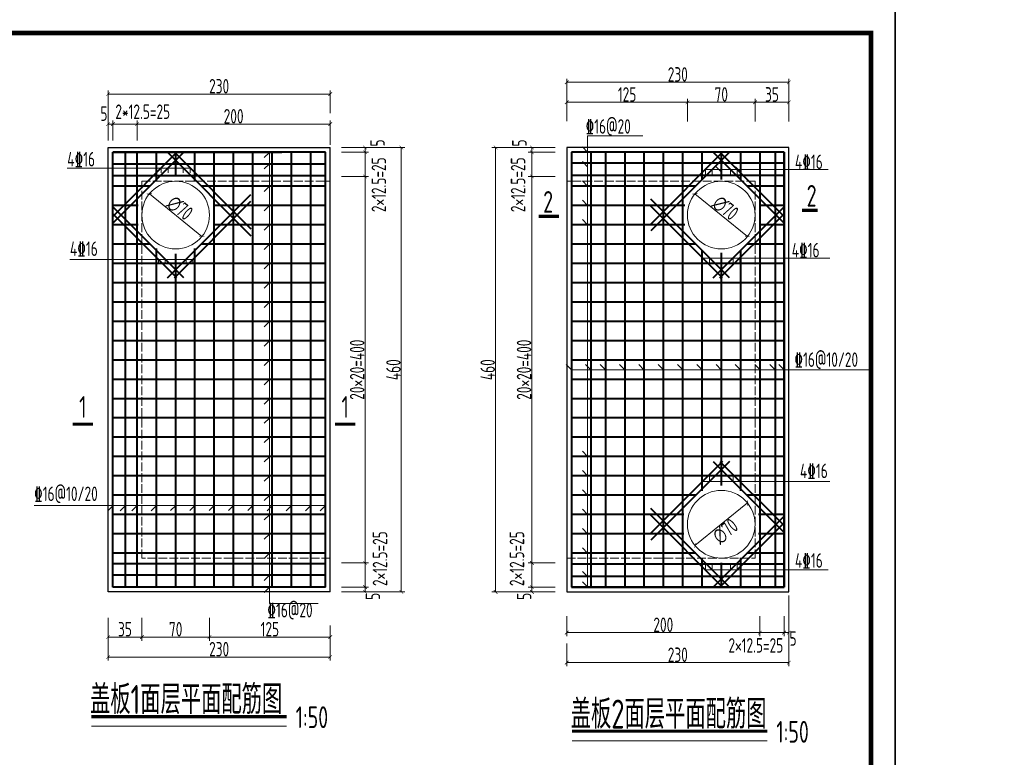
# Model space of a CAD drawing. Header units: millimetres. Extents: x 65530 to 130460, y -103607 to -18875.
# Tile 6 of 75: x 88606 to 90645, y -84549 to -83022. Entities that reach past the tile are written whole.
import ezdxf

# ---------------------------------------------------------------- set-up
doc = ezdxf.new("R2010")
doc.units = ezdxf.units.MM
doc.header["$LTSCALE"] = 0.5
doc.linetypes.add('ACAD_ISO02W100', pattern=[15, 12, -3])
for name, color, linetype, lineweight in [('图层1', 2, 'ACAD_ISO02W100', 18), ('标注线', 4, 'Continuous', 13), ('粗线', 1, 'Continuous', 40)]:
    doc.layers.add(name, color=color, linetype=linetype, lineweight=lineweight)
doc.styles.add('HzTxt', font='tssdeng.shx', dxfattribs={"width": 0.7, "bigfont": 'hztxt.shx'})
doc.dimstyles.new('1bi25', dxfattribs={"dimtxt": 15, "dimasz": 7.5, "dimexe": 7.5, "dimexo": 7.5, "dimtad": 1, "dimdec": 0, "dimlfac": 0.5, "dimtxsty": 'HzTxt', "dimblk": 'ARCHTICK', "dimcen": 2.5, "dimclrd": 256, "dimclre": 256, "dimclrt": 256, "dimadec": 0, "dimazin": 0, "dimtfac": 1, "dimtdec": 0, "dimtmove": 2, "dimatfit": 2, "dimfxl": 0, "dimlwd": -1, "dimlwe": -1, "dimarcsym": 0})

# ---------------------------------------------------------------- blocks, each defined once
blk = doc.blocks.new('_ArchTick')
at = {"color": 0, "linetype": 'ByBlock', "const_width": 0.15}
blk.add_lwpolyline([(-0.5, -0.5), (0.5, 0.5)], dxfattribs=at)
blk = doc.blocks.new('*D767')
at = {"layer": 'Defpoints', "color": 0}
for p in [(89738.7, -84249.8), (90138.7, -84249.8), (90138.7, -84291.2)]:
    blk.add_point(p, dxfattribs=at)
at = {"layer": '标注线'}
for p, q in [((89738.7, -84257.3), (89738.7, -84298.7)), ((90138.7, -84257.3), (90138.7, -84298.7)), ((89738.7, -84291.2), (90138.7, -84291.2))]:
    blk.add_line(p, q, dxfattribs=at)
at = {"layer": '标注线', "xscale": 7.5, "yscale": 7.5, "zscale": 7.5, "rotation": 180}
blk.add_blockref('_ArchTick', (89738.7, -84291.2), dxfattribs=at)
at = {"layer": '标注线', "xscale": 7.5, "yscale": 7.5, "zscale": 7.5}
blk.add_blockref('_ArchTick', (90138.7, -84291.2), dxfattribs=at)
at = {"layer": '标注线', "insert": (89938.7, -84274.9), "char_height": 30, "attachment_point": 5, "style": 'HzTxt'}
blk.add_mtext('200', dxfattribs=at)
blk = doc.blocks.new('*D768')
at = {"layer": 'Defpoints', "color": 0}
for p in [(90138.7, -84249.8), (90188.7, -84249.8), (90188.7, -84291.2)]:
    blk.add_point(p, dxfattribs=at)
at = {"layer": '标注线'}
for p, q in [((90138.7, -84257.3), (90138.7, -84298.7)), ((90188.7, -84257.3), (90188.7, -84298.7)), ((90138.7, -84291.2), (90188.7, -84291.2))]:
    blk.add_line(p, q, dxfattribs=at)
at = {"layer": '标注线', "xscale": 7.5, "yscale": 7.5, "zscale": 7.5, "rotation": 180}
blk.add_blockref('_ArchTick', (90138.7, -84291.2), dxfattribs=at)
at = {"layer": '标注线', "xscale": 7.5, "yscale": 7.5, "zscale": 7.5}
blk.add_blockref('_ArchTick', (90188.7, -84291.2), dxfattribs=at)
at = {"layer": '标注线', "insert": (90130.3, -84317.6), "char_height": 30, "attachment_point": 5, "style": 'HzTxt'}
blk.add_mtext('2×12.5=25', dxfattribs=at)
blk = doc.blocks.new('*D769')
at = {"layer": 'Defpoints', "color": 0}
for p in [(90188.7, -84249.8), (90198.7, -84249.8), (90198.7, -84291.2)]:
    blk.add_point(p, dxfattribs=at)
at = {"layer": '标注线'}
for p, q in [((90188.7, -84257.3), (90188.7, -84298.7)), ((90198.7, -84257.3), (90198.7, -84298.7)), ((90188.7, -84291.2), (90198.7, -84291.2))]:
    blk.add_line(p, q, dxfattribs=at)
at = {"layer": '标注线', "xscale": 7.5, "yscale": 7.5, "zscale": 7.5, "rotation": 180}
blk.add_blockref('_ArchTick', (90188.7, -84291.2), dxfattribs=at)
at = {"layer": '标注线', "xscale": 7.5, "yscale": 7.5, "zscale": 7.5}
blk.add_blockref('_ArchTick', (90198.7, -84291.2), dxfattribs=at)
at = {"layer": '标注线', "insert": (90207.3, -84303.5), "char_height": 30, "attachment_point": 5, "style": 'HzTxt'}
blk.add_mtext('5', dxfattribs=at)
blk = doc.blocks.new('*D770')
at = {"layer": 'Defpoints', "color": 0}
for p in [(90198.7, -84206.9), (89738.7, -84306.2), (89738.7, -84353.3)]:
    blk.add_point(p, dxfattribs=at)
at = {"layer": '标注线'}
for p, q in [((90198.7, -84214.4), (90198.7, -84360.8)), ((89738.7, -84313.7), (89738.7, -84360.8)), ((90198.7, -84353.3), (89738.7, -84353.3))]:
    blk.add_line(p, q, dxfattribs=at)
at = {"layer": '标注线', "xscale": 7.5, "yscale": 7.5, "zscale": 7.5, "rotation": 180}
blk.add_blockref('_ArchTick', (89738.7, -84353.3), dxfattribs=at)
at = {"layer": '标注线', "xscale": 7.5, "yscale": 7.5, "zscale": 7.5}
blk.add_blockref('_ArchTick', (90198.7, -84353.3), dxfattribs=at)
at = {"layer": '标注线', "insert": (89968.7, -84337), "char_height": 30, "attachment_point": 5, "style": 'HzTxt'}
blk.add_mtext('230', dxfattribs=at)
blk = doc.blocks.new('*D771')
at = {"layer": 'Defpoints', "color": 0}
for p in [(89988.7, -83193.4), (89738.7, -83239.8), (89988.7, -83240.6)]:
    blk.add_point(p, dxfattribs=at)
at = {"layer": '标注线'}
for p, q in [((89738.7, -83232.3), (89738.7, -83185.9)), ((89738.7, -83193.4), (89988.7, -83193.4)), ((89988.7, -83233.1), (89988.7, -83185.9))]:
    blk.add_line(p, q, dxfattribs=at)
at = {"layer": '标注线', "xscale": 7.5, "yscale": 7.5, "zscale": 7.5, "rotation": 180}
blk.add_blockref('_ArchTick', (89738.7, -83193.4), dxfattribs=at)
at = {"layer": '标注线', "xscale": 7.5, "yscale": 7.5, "zscale": 7.5}
blk.add_blockref('_ArchTick', (89988.7, -83193.4), dxfattribs=at)
at = {"layer": '标注线', "insert": (89863.7, -83177.1), "char_height": 30, "attachment_point": 5, "style": 'HzTxt'}
blk.add_mtext('125', dxfattribs=at)
blk = doc.blocks.new('*D772')
at = {"layer": 'Defpoints', "color": 0}
for p in [(90128.7, -83193.4), (89988.7, -83240.6), (90128.7, -83240.6)]:
    blk.add_point(p, dxfattribs=at)
at = {"layer": '标注线'}
for p, q in [((89988.7, -83233.1), (89988.7, -83185.9)), ((89988.7, -83193.4), (90128.7, -83193.4)), ((90128.7, -83233.1), (90128.7, -83185.9))]:
    blk.add_line(p, q, dxfattribs=at)
at = {"layer": '标注线', "xscale": 7.5, "yscale": 7.5, "zscale": 7.5, "rotation": 180}
blk.add_blockref('_ArchTick', (89988.7, -83193.4), dxfattribs=at)
at = {"layer": '标注线', "xscale": 7.5, "yscale": 7.5, "zscale": 7.5}
blk.add_blockref('_ArchTick', (90128.7, -83193.4), dxfattribs=at)
at = {"layer": '标注线', "insert": (90058.7, -83177.1), "char_height": 30, "attachment_point": 5, "style": 'HzTxt'}
blk.add_mtext('70', dxfattribs=at)
blk = doc.blocks.new('*D773')
at = {"layer": 'Defpoints', "color": 0}
for p in [(90198.7, -83193.4), (90128.7, -83240.6), (90198.7, -83240.6)]:
    blk.add_point(p, dxfattribs=at)
at = {"layer": '标注线'}
for p, q in [((90128.7, -83233.1), (90128.7, -83185.9)), ((90128.7, -83193.4), (90198.7, -83193.4)), ((90198.7, -83233.1), (90198.7, -83185.9))]:
    blk.add_line(p, q, dxfattribs=at)
at = {"layer": '标注线', "xscale": 7.5, "yscale": 7.5, "zscale": 7.5, "rotation": 180}
blk.add_blockref('_ArchTick', (90128.7, -83193.4), dxfattribs=at)
at = {"layer": '标注线', "xscale": 7.5, "yscale": 7.5, "zscale": 7.5}
blk.add_blockref('_ArchTick', (90198.7, -83193.4), dxfattribs=at)
at = {"layer": '标注线', "insert": (90163.7, -83177.1), "char_height": 30, "attachment_point": 5, "style": 'HzTxt'}
blk.add_mtext('35', dxfattribs=at)
blk = doc.blocks.new('*D774')
at = {"layer": 'Defpoints', "color": 0}
for p in [(89738.7, -83152), (89738.7, -83239.8), (90198.7, -83240.6)]:
    blk.add_point(p, dxfattribs=at)
at = {"layer": '标注线'}
for p, q in [((89738.7, -83232.3), (89738.7, -83144.5)), ((90198.7, -83152), (89738.7, -83152)), ((90198.7, -83233.1), (90198.7, -83144.5))]:
    blk.add_line(p, q, dxfattribs=at)
at = {"layer": '标注线', "xscale": 7.5, "yscale": 7.5, "zscale": 7.5, "rotation": 180}
blk.add_blockref('_ArchTick', (89738.7, -83152), dxfattribs=at)
at = {"layer": '标注线', "xscale": 7.5, "yscale": 7.5, "zscale": 7.5}
blk.add_blockref('_ArchTick', (90198.7, -83152), dxfattribs=at)
at = {"layer": '标注线', "insert": (89968.7, -83135.7), "char_height": 30, "attachment_point": 5, "style": 'HzTxt'}
blk.add_mtext('230', dxfattribs=at)
blk = doc.blocks.new('*D775')
at = {"layer": 'Defpoints', "color": 0}
for p in [(90113.1, -84022.8), (90004.3, -84110.9)]:
    blk.add_point(p, dxfattribs=at)
at = {"layer": '标注线'}
blk.add_line((90113.1, -84022.8), (90004.3, -84110.9), dxfattribs=at)
at = {"layer": '标注线', "xscale": 7.5, "yscale": 7.5, "zscale": 7.5}
for p, rotation in [((90113.1, -84022.8), 38.99996410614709), ((90004.3, -84110.9), 218.9999641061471)]:
    blk.add_blockref('_ArchTick', p, dxfattribs=dict(at, rotation=rotation))
at = {"layer": '标注线', "insert": (90067.3, -84081.4), "char_height": 30, "attachment_point": 5, "rotation": 39, "style": 'HzTxt'}
blk.add_mtext('∅70', dxfattribs=at)
blk = doc.blocks.new('*D776')
at = {"layer": 'Defpoints', "color": 0}
for p in [(88799, -83238.6), (88789, -83280), (88799, -83280)]:
    blk.add_point(p, dxfattribs=at)
at = {"layer": '标注线'}
for p, q in [((88789, -83272.5), (88789, -83231.1)), ((88789, -83238.6), (88799, -83238.6)), ((88799, -83272.5), (88799, -83231.1))]:
    blk.add_line(p, q, dxfattribs=at)
at = {"layer": '标注线', "xscale": 7.5, "yscale": 7.5, "zscale": 7.5, "rotation": 180}
blk.add_blockref('_ArchTick', (88789, -83238.6), dxfattribs=at)
at = {"layer": '标注线', "xscale": 7.5, "yscale": 7.5, "zscale": 7.5}
blk.add_blockref('_ArchTick', (88799, -83238.6), dxfattribs=at)
at = {"layer": '标注线', "insert": (88780.4, -83216.8), "char_height": 30, "attachment_point": 5, "style": 'HzTxt'}
blk.add_mtext('5', dxfattribs=at)
blk = doc.blocks.new('*D777')
at = {"layer": 'Defpoints', "color": 0}
for p in [(88849, -83238.6), (88799, -83280), (88849, -83280)]:
    blk.add_point(p, dxfattribs=at)
at = {"layer": '标注线'}
for p, q in [((88799, -83272.5), (88799, -83231.1)), ((88799, -83238.6), (88849, -83238.6)), ((88849, -83272.5), (88849, -83231.1))]:
    blk.add_line(p, q, dxfattribs=at)
at = {"layer": '标注线', "xscale": 7.5, "yscale": 7.5, "zscale": 7.5, "rotation": 180}
blk.add_blockref('_ArchTick', (88799, -83238.6), dxfattribs=at)
at = {"layer": '标注线', "xscale": 7.5, "yscale": 7.5, "zscale": 7.5}
blk.add_blockref('_ArchTick', (88849, -83238.6), dxfattribs=at)
at = {"layer": '标注线', "insert": (88860.8, -83212.8), "char_height": 30, "attachment_point": 5, "style": 'HzTxt'}
blk.add_mtext('2*12.5=25', dxfattribs=at)
blk = doc.blocks.new('*D778')
at = {"layer": 'Defpoints', "color": 0}
for p in [(89249, -83238.6), (88849, -83280), (89249, -83289.2)]:
    blk.add_point(p, dxfattribs=at)
at = {"layer": '标注线'}
for p, q in [((88849, -83272.5), (88849, -83231.1)), ((88849, -83238.6), (89249, -83238.6)), ((89249, -83281.7), (89249, -83231.1))]:
    blk.add_line(p, q, dxfattribs=at)
at = {"layer": '标注线', "xscale": 7.5, "yscale": 7.5, "zscale": 7.5, "rotation": 180}
blk.add_blockref('_ArchTick', (88849, -83238.6), dxfattribs=at)
at = {"layer": '标注线', "xscale": 7.5, "yscale": 7.5, "zscale": 7.5}
blk.add_blockref('_ArchTick', (89249, -83238.6), dxfattribs=at)
at = {"layer": '标注线', "insert": (89049, -83222.3), "char_height": 30, "attachment_point": 5, "style": 'HzTxt'}
blk.add_mtext('200', dxfattribs=at)
blk = doc.blocks.new('*D779')
at = {"layer": 'Defpoints', "color": 0}
for p in [(88789, -83176.4), (89249, -83223.6), (88789, -83280)]:
    blk.add_point(p, dxfattribs=at)
at = {"layer": '标注线'}
for p, q in [((88789, -83272.5), (88789, -83168.9)), ((89249, -83176.4), (88789, -83176.4)), ((89249, -83216.1), (89249, -83168.9))]:
    blk.add_line(p, q, dxfattribs=at)
at = {"layer": '标注线', "xscale": 7.5, "yscale": 7.5, "zscale": 7.5, "rotation": 180}
blk.add_blockref('_ArchTick', (88789, -83176.4), dxfattribs=at)
at = {"layer": '标注线', "xscale": 7.5, "yscale": 7.5, "zscale": 7.5}
blk.add_blockref('_ArchTick', (89249, -83176.4), dxfattribs=at)
at = {"layer": '标注线', "insert": (89019, -83160.1), "char_height": 30, "attachment_point": 5, "style": 'HzTxt'}
blk.add_mtext('230', dxfattribs=at)
blk = doc.blocks.new('*D780')
at = {"layer": 'Defpoints', "color": 0}
for p in [(88789, -84253.2), (88859, -84253.2), (88859, -84300.4)]:
    blk.add_point(p, dxfattribs=at)
at = {"layer": '标注线'}
for p, q in [((88789, -84260.7), (88789, -84307.9)), ((88859, -84260.7), (88859, -84307.9)), ((88789, -84300.4), (88859, -84300.4))]:
    blk.add_line(p, q, dxfattribs=at)
at = {"layer": '标注线', "xscale": 7.5, "yscale": 7.5, "zscale": 7.5, "rotation": 180}
blk.add_blockref('_ArchTick', (88789, -84300.4), dxfattribs=at)
at = {"layer": '标注线', "xscale": 7.5, "yscale": 7.5, "zscale": 7.5}
blk.add_blockref('_ArchTick', (88859, -84300.4), dxfattribs=at)
at = {"layer": '标注线', "insert": (88824, -84284.1), "char_height": 30, "attachment_point": 5, "style": 'HzTxt'}
blk.add_mtext('35', dxfattribs=at)
blk = doc.blocks.new('*D781')
at = {"layer": 'Defpoints', "color": 0}
for p in [(88859, -84253.2), (88999, -84253.2), (88999, -84300.4)]:
    blk.add_point(p, dxfattribs=at)
at = {"layer": '标注线'}
for p, q in [((88859, -84260.7), (88859, -84307.9)), ((88999, -84260.7), (88999, -84307.9)), ((88859, -84300.4), (88999, -84300.4))]:
    blk.add_line(p, q, dxfattribs=at)
at = {"layer": '标注线', "xscale": 7.5, "yscale": 7.5, "zscale": 7.5, "rotation": 180}
blk.add_blockref('_ArchTick', (88859, -84300.4), dxfattribs=at)
at = {"layer": '标注线', "xscale": 7.5, "yscale": 7.5, "zscale": 7.5}
blk.add_blockref('_ArchTick', (88999, -84300.4), dxfattribs=at)
at = {"layer": '标注线', "insert": (88929, -84284.1), "char_height": 30, "attachment_point": 5, "style": 'HzTxt'}
blk.add_mtext('70', dxfattribs=at)
blk = doc.blocks.new('*D782')
at = {"layer": 'Defpoints', "color": 0}
for p in [(88999, -84253.2), (89249, -84268.6), (89249, -84300.4)]:
    blk.add_point(p, dxfattribs=at)
at = {"layer": '标注线'}
for p, q in [((88999, -84260.7), (88999, -84307.9)), ((89249, -84276.1), (89249, -84307.9)), ((88999, -84300.4), (89249, -84300.4))]:
    blk.add_line(p, q, dxfattribs=at)
at = {"layer": '标注线', "xscale": 7.5, "yscale": 7.5, "zscale": 7.5, "rotation": 180}
blk.add_blockref('_ArchTick', (88999, -84300.4), dxfattribs=at)
at = {"layer": '标注线', "xscale": 7.5, "yscale": 7.5, "zscale": 7.5}
blk.add_blockref('_ArchTick', (89249, -84300.4), dxfattribs=at)
at = {"layer": '标注线', "insert": (89124, -84284.1), "char_height": 30, "attachment_point": 5, "style": 'HzTxt'}
blk.add_mtext('125', dxfattribs=at)
blk = doc.blocks.new('*D783')
at = {"layer": 'Defpoints', "color": 0}
for p in [(88789, -84253.2), (89249, -84283.6), (88789, -84341.7)]:
    blk.add_point(p, dxfattribs=at)
at = {"layer": '标注线'}
for p, q in [((88789, -84260.7), (88789, -84349.2)), ((89249, -84291.1), (89249, -84349.2)), ((89249, -84341.7), (88789, -84341.7))]:
    blk.add_line(p, q, dxfattribs=at)
at = {"layer": '标注线', "xscale": 7.5, "yscale": 7.5, "zscale": 7.5, "rotation": 180}
blk.add_blockref('_ArchTick', (88789, -84341.7), dxfattribs=at)
at = {"layer": '标注线', "xscale": 7.5, "yscale": 7.5, "zscale": 7.5}
blk.add_blockref('_ArchTick', (89249, -84341.7), dxfattribs=at)
at = {"layer": '标注线', "insert": (89019, -84325.4), "char_height": 30, "attachment_point": 5, "style": 'HzTxt'}
blk.add_mtext('230', dxfattribs=at)
blk = doc.blocks.new('*D784')
at = {"layer": 'Defpoints', "color": 0}
for p in [(88874.6, -83382.8), (88983.4, -83470.9)]:
    blk.add_point(p, dxfattribs=at)
at = {"layer": '标注线'}
blk.add_line((88983.4, -83470.9), (88874.6, -83382.8), dxfattribs=at)
at = {"layer": '标注线', "xscale": 7.5, "yscale": 7.5, "zscale": 7.5}
for p, rotation in [((88874.6, -83382.8), 141.0000358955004), ((88983.4, -83470.9), 321.0000358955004)]:
    blk.add_blockref('_ArchTick', p, dxfattribs=dict(at, rotation=rotation))
at = {"layer": '标注线', "insert": (88937.6, -83412.4), "char_height": 30, "attachment_point": 5, "rotation": 321, "style": 'HzTxt'}
blk.add_mtext('∅70', dxfattribs=at)
blk = doc.blocks.new('*D761')
at = {"layer": 'Defpoints', "color": 0}
for p in [(89265.1, -83286.9), (89265.1, -83296.9), (89321.1, -83296.9)]:
    blk.add_point(p, dxfattribs=at)
at = {"layer": '标注线'}
for p, q in [((89272.6, -83286.9), (89328.6, -83286.9)), ((89272.6, -83296.9), (89328.6, -83296.9)), ((89321.1, -83286.9), (89321.1, -83296.9))]:
    blk.add_line(p, q, dxfattribs=at)
at = {"layer": '标注线', "xscale": 7.5, "yscale": 7.5, "zscale": 7.5}
for p, rotation in [((89321.1, -83286.9), 90), ((89321.1, -83296.9), 270)]:
    blk.add_blockref('_ArchTick', p, dxfattribs=dict(at, rotation=rotation))
at = {"layer": '标注线', "insert": (89347, -83277.6), "char_height": 30, "attachment_point": 5, "rotation": 90, "style": 'HzTxt'}
blk.add_mtext('5', dxfattribs=at)
blk = doc.blocks.new('*D762')
at = {"layer": 'Defpoints', "color": 0}
for p in [(89265.1, -83296.9), (89265.1, -83346.9), (89321.1, -83346.9)]:
    blk.add_point(p, dxfattribs=at)
at = {"layer": '标注线'}
for p, q in [((89272.6, -83296.9), (89328.6, -83296.9)), ((89321.1, -83296.9), (89321.1, -83346.9)), ((89272.6, -83346.9), (89328.6, -83346.9))]:
    blk.add_line(p, q, dxfattribs=at)
at = {"layer": '标注线', "xscale": 7.5, "yscale": 7.5, "zscale": 7.5}
for p, rotation in [((89321.1, -83296.9), 90), ((89321.1, -83346.9), 270)]:
    blk.add_blockref('_ArchTick', p, dxfattribs=dict(at, rotation=rotation))
at = {"layer": '标注线', "insert": (89349.7, -83364.1), "char_height": 30, "attachment_point": 5, "rotation": 90, "style": 'HzTxt'}
blk.add_mtext('2×12.5=25', dxfattribs=at)
blk = doc.blocks.new('*D763')
at = {"layer": 'Defpoints', "color": 0}
for p in [(89265.1, -83346.9), (89265.1, -84146.9), (89321.1, -84146.9)]:
    blk.add_point(p, dxfattribs=at)
at = {"layer": '标注线'}
for p, q in [((89272.6, -83346.9), (89328.6, -83346.9)), ((89321.1, -83346.9), (89321.1, -84146.9)), ((89272.6, -84146.9), (89328.6, -84146.9))]:
    blk.add_line(p, q, dxfattribs=at)
at = {"layer": '标注线', "xscale": 7.5, "yscale": 7.5, "zscale": 7.5}
for p, rotation in [((89321.1, -83346.9), 90), ((89321.1, -84146.9), 270)]:
    blk.add_blockref('_ArchTick', p, dxfattribs=dict(at, rotation=rotation))
at = {"layer": '标注线', "insert": (89304.8, -83746.9), "char_height": 30, "attachment_point": 5, "rotation": 90, "style": 'HzTxt'}
blk.add_mtext('20×20=400', dxfattribs=at)
blk = doc.blocks.new('*D764')
at = {"layer": 'Defpoints', "color": 0}
for p in [(89265.1, -84146.9), (89265.1, -84196.9), (89321.1, -84196.9)]:
    blk.add_point(p, dxfattribs=at)
at = {"layer": '标注线'}
for p, q in [((89272.6, -84146.9), (89328.6, -84146.9)), ((89321.1, -84146.9), (89321.1, -84196.9)), ((89272.6, -84196.9), (89328.6, -84196.9))]:
    blk.add_line(p, q, dxfattribs=at)
at = {"layer": '标注线', "xscale": 7.5, "yscale": 7.5, "zscale": 7.5}
for p, rotation in [((89321.1, -84146.9), 90), ((89321.1, -84196.9), 270)]:
    blk.add_blockref('_ArchTick', p, dxfattribs=dict(at, rotation=rotation))
at = {"layer": '标注线', "insert": (89352, -84138.1), "char_height": 30, "attachment_point": 5, "rotation": 90, "style": 'HzTxt'}
blk.add_mtext('2×12.5=25', dxfattribs=at)
blk = doc.blocks.new('*D765')
at = {"layer": 'Defpoints', "color": 0}
for p in [(89265.1, -84196.9), (89265.1, -84206.9), (89321.1, -84206.9)]:
    blk.add_point(p, dxfattribs=at)
at = {"layer": '标注线'}
for p, q in [((89272.6, -84196.9), (89328.6, -84196.9)), ((89321.1, -84196.9), (89321.1, -84206.9)), ((89272.6, -84206.9), (89328.6, -84206.9))]:
    blk.add_line(p, q, dxfattribs=at)
at = {"layer": '标注线', "xscale": 7.5, "yscale": 7.5, "zscale": 7.5}
for p, rotation in [((89321.1, -84196.9), 90), ((89321.1, -84206.9), 270)]:
    blk.add_blockref('_ArchTick', p, dxfattribs=dict(at, rotation=rotation))
at = {"layer": '标注线', "insert": (89337.2, -84216.1), "char_height": 30, "attachment_point": 5, "rotation": 90, "style": 'HzTxt'}
blk.add_mtext('5', dxfattribs=at)
blk = doc.blocks.new('*D766')
at = {"layer": 'Defpoints', "color": 0}
for p in [(89265.1, -83286.9), (89396.2, -83286.9), (89265.1, -84206.9)]:
    blk.add_point(p, dxfattribs=at)
at = {"layer": '标注线'}
for p, q in [((89272.6, -83286.9), (89403.7, -83286.9)), ((89396.2, -84206.9), (89396.2, -83286.9)), ((89272.6, -84206.9), (89403.7, -84206.9))]:
    blk.add_line(p, q, dxfattribs=at)
at = {"layer": '标注线', "xscale": 7.5, "yscale": 7.5, "zscale": 7.5}
for p, rotation in [((89396.2, -83286.9), 90), ((89396.2, -84206.9), 270)]:
    blk.add_blockref('_ArchTick', p, dxfattribs=dict(at, rotation=rotation))
at = {"layer": '标注线', "insert": (89379.9, -83746.9), "char_height": 30, "attachment_point": 5, "rotation": 90, "style": 'HzTxt'}
blk.add_mtext('460', dxfattribs=at)
blk = doc.blocks.new('*D754')
at = {"layer": 'Defpoints', "color": 0}
for p in [(90004.3, -83382.8), (90113.1, -83470.9)]:
    blk.add_point(p, dxfattribs=at)
at = {"layer": '标注线'}
blk.add_line((90113.1, -83470.9), (90004.3, -83382.8), dxfattribs=at)
at = {"layer": '标注线', "xscale": 7.5, "yscale": 7.5, "zscale": 7.5}
for p, rotation in [((90004.3, -83382.8), 141.0000358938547), ((90113.1, -83470.9), 321.0000358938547)]:
    blk.add_blockref('_ArchTick', p, dxfattribs=dict(at, rotation=rotation))
at = {"layer": '标注线', "insert": (90067.3, -83412.4), "char_height": 30, "attachment_point": 5, "rotation": 321, "style": 'HzTxt'}
blk.add_mtext('∅70', dxfattribs=at)
blk = doc.blocks.new('*D755')
at = {"layer": 'Defpoints', "color": 0}
for p in [(89666.6, -83296.9), (89722.6, -83286.9), (89722.6, -83296.9)]:
    blk.add_point(p, dxfattribs=at)
at = {"layer": '标注线'}
for p, q in [((89715.1, -83286.9), (89659.1, -83286.9)), ((89715.1, -83296.9), (89659.1, -83296.9)), ((89666.6, -83286.9), (89666.6, -83296.9))]:
    blk.add_line(p, q, dxfattribs=at)
at = {"layer": '标注线', "xscale": 7.5, "yscale": 7.5, "zscale": 7.5}
for p, rotation in [((89666.6, -83286.9), 90), ((89666.6, -83296.9), 270)]:
    blk.add_blockref('_ArchTick', p, dxfattribs=dict(at, rotation=rotation))
at = {"layer": '标注线', "insert": (89640.7, -83277.6), "char_height": 30, "attachment_point": 5, "rotation": 90, "style": 'HzTxt'}
blk.add_mtext('5', dxfattribs=at)
blk = doc.blocks.new('*D756')
at = {"layer": 'Defpoints', "color": 0}
for p in [(89722.6, -83296.9), (89666.6, -83346.9), (89722.6, -83346.9)]:
    blk.add_point(p, dxfattribs=at)
at = {"layer": '标注线'}
for p, q in [((89715.1, -83296.9), (89659.1, -83296.9)), ((89666.6, -83296.9), (89666.6, -83346.9)), ((89715.1, -83346.9), (89659.1, -83346.9))]:
    blk.add_line(p, q, dxfattribs=at)
at = {"layer": '标注线', "xscale": 7.5, "yscale": 7.5, "zscale": 7.5}
for p, rotation in [((89666.6, -83296.9), 90), ((89666.6, -83346.9), 270)]:
    blk.add_blockref('_ArchTick', p, dxfattribs=dict(at, rotation=rotation))
at = {"layer": '标注线', "insert": (89637.9, -83364.1), "char_height": 30, "attachment_point": 5, "rotation": 90, "style": 'HzTxt'}
blk.add_mtext('2×12.5=25', dxfattribs=at)
blk = doc.blocks.new('*D757')
at = {"layer": 'Defpoints', "color": 0}
for p in [(89722.6, -83346.9), (89666.6, -84146.9), (89722.6, -84146.9)]:
    blk.add_point(p, dxfattribs=at)
at = {"layer": '标注线'}
for p, q in [((89715.1, -83346.9), (89659.1, -83346.9)), ((89666.6, -83346.9), (89666.6, -84146.9)), ((89715.1, -84146.9), (89659.1, -84146.9))]:
    blk.add_line(p, q, dxfattribs=at)
at = {"layer": '标注线', "xscale": 7.5, "yscale": 7.5, "zscale": 7.5}
for p, rotation in [((89666.6, -83346.9), 90), ((89666.6, -84146.9), 270)]:
    blk.add_blockref('_ArchTick', p, dxfattribs=dict(at, rotation=rotation))
at = {"layer": '标注线', "insert": (89650.3, -83746.9), "char_height": 30, "attachment_point": 5, "rotation": 90, "style": 'HzTxt'}
blk.add_mtext('20×20=400', dxfattribs=at)
blk = doc.blocks.new('*D758')
at = {"layer": 'Defpoints', "color": 0}
for p in [(89722.6, -84146.9), (89666.6, -84196.9), (89722.6, -84196.9)]:
    blk.add_point(p, dxfattribs=at)
at = {"layer": '标注线'}
for p, q in [((89715.1, -84146.9), (89659.1, -84146.9)), ((89666.6, -84146.9), (89666.6, -84196.9)), ((89715.1, -84196.9), (89659.1, -84196.9))]:
    blk.add_line(p, q, dxfattribs=at)
at = {"layer": '标注线', "xscale": 7.5, "yscale": 7.5, "zscale": 7.5}
for p, rotation in [((89666.6, -84146.9), 90), ((89666.6, -84196.9), 270)]:
    blk.add_blockref('_ArchTick', p, dxfattribs=dict(at, rotation=rotation))
at = {"layer": '标注线', "insert": (89635.6, -84138.1), "char_height": 30, "attachment_point": 5, "rotation": 90, "style": 'HzTxt'}
blk.add_mtext('2×12.5=25', dxfattribs=at)
blk = doc.blocks.new('*D759')
at = {"layer": 'Defpoints', "color": 0}
for p in [(89722.6, -84196.9), (89666.6, -84206.9), (89722.6, -84206.9)]:
    blk.add_point(p, dxfattribs=at)
at = {"layer": '标注线'}
for p, q in [((89715.1, -84196.9), (89659.1, -84196.9)), ((89666.6, -84196.9), (89666.6, -84206.9)), ((89715.1, -84206.9), (89659.1, -84206.9))]:
    blk.add_line(p, q, dxfattribs=at)
at = {"layer": '标注线', "xscale": 7.5, "yscale": 7.5, "zscale": 7.5}
for p, rotation in [((89666.6, -84196.9), 90), ((89666.6, -84206.9), 270)]:
    blk.add_blockref('_ArchTick', p, dxfattribs=dict(at, rotation=rotation))
at = {"layer": '标注线', "insert": (89650.5, -84216.1), "char_height": 30, "attachment_point": 5, "rotation": 90, "style": 'HzTxt'}
blk.add_mtext('5', dxfattribs=at)
blk = doc.blocks.new('*D760')
at = {"layer": 'Defpoints', "color": 0}
for p in [(89591.4, -83286.9), (89722.6, -83286.9), (89722.6, -84206.9)]:
    blk.add_point(p, dxfattribs=at)
at = {"layer": '标注线'}
for p, q in [((89715.1, -83286.9), (89583.9, -83286.9)), ((89591.4, -84206.9), (89591.4, -83286.9)), ((89715.1, -84206.9), (89583.9, -84206.9))]:
    blk.add_line(p, q, dxfattribs=at)
at = {"layer": '标注线', "xscale": 7.5, "yscale": 7.5, "zscale": 7.5}
for p, rotation in [((89591.4, -83286.9), 90), ((89591.4, -84206.9), 270)]:
    blk.add_blockref('_ArchTick', p, dxfattribs=dict(at, rotation=rotation))
at = {"layer": '标注线', "insert": (89575.1, -83746.9), "char_height": 30, "attachment_point": 5, "rotation": 90, "style": 'HzTxt'}
blk.add_mtext('460', dxfattribs=at)

msp = doc.modelspace()

# ---------------------------------------------------------------- linework, layer by layer
for p, q in [((88788.98, -84206.89), (88788.98, -83286.89)), ((88788.98, -83286.89), (89248.98, -83286.89)), ((89248.98, -84206.89), (89248.98, -83286.89)), ((90198.7, -83286.89), (89738.7, -83286.89)), ((89738.7, -83286.89), (89738.7, -84206.89)), ((90198.7, -84206.89), (90198.7, -83286.89)), ((89248.98, -84206.89), (88788.98, -84206.89)), ((89738.7, -84206.89), (90198.7, -84206.89))]:
    msp.add_line(p, q)
for points in [[(86218.76, -85969.87), (90418.76, -85969.87), (90418.76, -82999.87), (86218.76, -82999.87)], [(90418.76, -85969.87), (94618.76, -85969.87), (94618.76, -82999.87), (90418.76, -82999.87)]]:
    msp.add_lwpolyline(points, close=True)
at = {"const_width": 10}
msp.add_lwpolyline([(86468.76, -83049.87), (90368.76, -83049.87), (90368.76, -85919.87), (86468.76, -85919.87), (86468.76, -83049.87)], dxfattribs=at)
at = {"layer": '图层1', "ltscale": 3}
for p, q in [((88858.98, -84136.89), (88858.98, -83356.89)), ((88858.98, -83356.89), (89248.98, -83356.89)), ((90128.7, -83356.89), (89738.7, -83356.89)), ((90128.7, -84136.89), (90128.7, -83356.89)), ((89248.98, -84136.89), (88858.98, -84136.89)), ((89738.7, -84136.89), (90128.7, -84136.89))]:
    msp.add_line(p, q, dxfattribs=at)
at = {"layer": '标注线'}
for p, q in [((89782.06, -83262.89), (89896.17, -83262.89)), ((89782.06, -84196.73), (89782.06, -83262.89)), ((89123.22, -83297.05), (89112.35, -83307.92)), ((89123.22, -83297.05), (89123.22, -84230.9)), ((89782.06, -83296.73), (89771.19, -83285.87)), ((89123.22, -83320.47), (89112.35, -83331.34)), ((89782.06, -83326.89), (89771.19, -83316.03)), ((88958.98, -83329.61), (88704.48, -83329.61)), ((88898.98, -83329.61), (88898.98, -83339.4)), ((88913.12, -83329.61), (88913.12, -83339.4)), ((88944.84, -83329.61), (88944.84, -83339.4)), ((88958.98, -83329.61), (88958.98, -83339.4)), ((90025.75, -83332.56), (90280.25, -83332.56)), ((90025.75, -83332.56), (90025.75, -83342.35)), ((90039.89, -83332.56), (90039.89, -83342.35)), ((90059.09, -83337.89), (90048.22, -83327.02)), ((90077.51, -83332.56), (90077.51, -83342.35)), ((90099.09, -83337.89), (90088.22, -83327.02)), ((90091.65, -83332.56), (90091.65, -83342.35)), ((89782.06, -83366.89), (89771.19, -83356.03)), ((89123.22, -83367.05), (89112.35, -83377.92)), ((89782.06, -83406.73), (89771.19, -83395.87)), ((89123.22, -83407.05), (89112.35, -83417.92)), ((89123.22, -83447.05), (89112.35, -83457.92)), ((89782.06, -83446.73), (89771.19, -83435.87)), ((89123.22, -83487.05), (89112.35, -83497.92)), ((88964.65, -83518.5), (88710.15, -83518.5)), ((88893.31, -83518.5), (88893.31, -83528.28)), ((88907.45, -83518.5), (88907.45, -83528.28)), ((88950.51, -83518.5), (88950.51, -83528.28)), ((88964.65, -83518.5), (88964.65, -83528.28)), ((89123.22, -83527.05), (89112.35, -83537.92)), ((90020.2, -83515.68), (90283.2, -83515.68)), ((90020.2, -83515.68), (90020.2, -83525.46)), ((90034.35, -83515.68), (90034.35, -83525.46)), ((90083.06, -83515.68), (90083.06, -83525.46)), ((90097.2, -83515.68), (90097.2, -83525.46)), ((89123.22, -83567.05), (89112.35, -83577.92)), ((89123.22, -83607.05), (89112.35, -83617.92)), ((89123.22, -83647.05), (89112.35, -83657.92)), ((89123.22, -83687.05), (89112.35, -83697.92)), ((89123.22, -83727.05), (89112.35, -83737.92)), ((89748.7, -83746.89), (89737.83, -83736.03)), ((89748.7, -83746.89), (90371.1, -83746.89)), ((89788.7, -83746.89), (89777.83, -83736.03)), ((89818.7, -83746.89), (89807.83, -83736.03)), ((89858.7, -83746.89), (89847.83, -83736.03)), ((89898.7, -83746.89), (89887.83, -83736.03)), ((89939.09, -83747.28), (89928.22, -83736.41)), ((89979.09, -83747.28), (89968.22, -83736.41)), ((90019.09, -83747.28), (90008.22, -83736.41)), ((90058.7, -83746.89), (90047.83, -83736.03)), ((90098.7, -83746.89), (90087.83, -83736.03)), ((90139.09, -83747.28), (90128.22, -83736.41)), ((90170.44, -83746.89), (90159.57, -83736.03)), ((90189.09, -83746.89), (90178.22, -83736.03)), ((89123.22, -83767.05), (89112.35, -83777.92)), ((89123.22, -83807.05), (89112.35, -83817.92)), ((89123.22, -83847.05), (89112.35, -83857.92)), ((89123.22, -83887.05), (89112.35, -83897.92)), ((89782.06, -83926.73), (89771.19, -83915.87)), ((89123.22, -83927.05), (89112.35, -83937.92)), ((89782.06, -83966.73), (89771.19, -83955.87)), ((89123.22, -83967.05), (89112.35, -83977.92)), ((90020.2, -83978.11), (90020.2, -83968.33)), ((90034.35, -83978.11), (90034.35, -83968.33)), ((90083.06, -83978.11), (90083.06, -83968.33)), ((90097.2, -83978.11), (90097.2, -83968.33)), ((89782.06, -84006.73), (89771.19, -83995.87)), ((90020.2, -83978.11), (90283.2, -83978.11)), ((89123.22, -84007.05), (89112.35, -84017.92)), ((88635.66, -84028.15), (89238.98, -84028.15)), ((88799.37, -84028.15), (88788.5, -84039.01)), ((88824.95, -84028.15), (88814.08, -84039.01)), ((88849.37, -84028.15), (88838.5, -84039.01)), ((88888.98, -84028.15), (88878.11, -84039.01)), ((88928.98, -84028.15), (88918.5, -84038.62)), ((88968.98, -84028.15), (88958.5, -84038.62)), ((89008.98, -84028.15), (88998.5, -84038.62)), ((89048.98, -84028.15), (89038.5, -84038.62)), ((89088.98, -84028.15), (89078.5, -84038.62)), ((89128.98, -84028.15), (89118.11, -84039.01)), ((89168.98, -84028.15), (89158.11, -84039.01)), ((89208.98, -84028.15), (89198.11, -84039.01)), ((89238.98, -84028.15), (89228.11, -84039.01)), ((89782.06, -84046.73), (89771.19, -84035.87)), ((89123.22, -84047.05), (89112.35, -84057.92)), ((89782.06, -84086.73), (89771.19, -84075.87)), ((89123.22, -84087.05), (89112.35, -84097.92)), ((89782.06, -84126.73), (89771.19, -84115.87)), ((89123.22, -84126.89), (89112.35, -84137.76)), ((90025.75, -84161.22), (90025.75, -84151.44)), ((90025.75, -84161.22), (90280.25, -84161.22)), ((90039.89, -84161.22), (90039.89, -84151.44)), ((90077.51, -84161.22), (90077.51, -84151.44)), ((90091.65, -84161.22), (90091.65, -84151.44)), ((89123.22, -84172.17), (89112.35, -84183.04)), ((89782.06, -84175.19), (89771.19, -84164.32)), ((89123.22, -84197.05), (89112.35, -84207.92)), ((89782.06, -84196.73), (89771.19, -84185.87)), ((89123.22, -84230.9), (89224.07, -84230.9)), ((88754.36, -84484.76), (89158.71, -84484.76)), ((89749.68, -84514.95), (90154.03, -84514.95))]:
    msp.add_line(p, q, dxfattribs=at)
at = {"layer": '标注线', "const_width": 6.67}
for points in [[(89680.45, -83429.44), (89722.5, -83429.44)], [(90226.09, -83416.81), (90258.14, -83416.81)], [(88715.77, -83859.65), (88757.82, -83859.65)], [(89259.06, -83859.65), (89301.12, -83859.65)], [(88754.36, -84464.96), (89158.71, -84464.96)], [(89749.68, -84495.14), (90154.03, -84495.14)]]:
    msp.add_lwpolyline(points, dxfattribs=at)
at = {"layer": '标注线'}
for centre in [(88928.98, -83426.89), (90058.7, -83426.89), (90058.7, -84066.89)]:
    msp.add_circle(centre, 70, dxfattribs=at)
at = {"layer": '粗线'}
for p, q in [((88798.98, -84196.89), (88798.98, -83296.89)), ((88798.98, -83296.89), (89148.98, -83296.89)), ((89238.98, -83296.89), (88798.98, -83296.89)), ((88945.84, -83296.89), (88798.98, -83443.76)), ((88931.7, -83296.89), (88798.98, -83429.61)), ((88824.95, -84196.89), (88824.95, -83296.89)), ((88848.98, -84196.89), (88848.98, -83296.89)), ((88888.98, -83357.61), (88888.98, -83296.89)), ((88912.12, -83296.89), (89084.78, -83469.56)), ((88926.26, -83296.89), (89084.78, -83455.42)), ((88928.98, -83346.89), (88928.98, -83296.89)), ((88968.98, -83357.61), (88968.98, -83296.89)), ((89008.98, -84196.89), (89008.98, -83296.89)), ((89048.98, -84196.89), (89048.98, -83296.89)), ((89088.98, -84196.89), (89088.98, -83296.89)), ((89128.98, -84196.89), (89128.98, -83296.89)), ((89168.98, -84196.89), (89168.98, -83296.89)), ((89208.98, -84196.89), (89208.98, -83296.89)), ((89238.98, -84196.89), (89238.98, -83296.89)), ((90188.7, -83296.89), (89748.7, -83296.89)), ((89748.7, -83296.89), (89748.7, -84196.89)), ((89788.7, -83296.89), (89788.7, -84196.89)), ((89818.7, -83296.89), (89818.7, -84196.89)), ((89858.7, -83296.89), (89858.7, -84196.89)), ((89898.7, -83296.89), (89898.7, -84196.89)), ((90075.56, -83296.89), (89912.9, -83459.56)), ((90061.42, -83296.89), (89912.9, -83445.42)), ((89938.7, -83296.89), (89938.7, -84196.89)), ((89978.7, -83296.89), (89978.7, -84196.89)), ((90018.7, -83296.89), (90018.7, -83353.47)), ((90041.84, -83296.89), (90188.7, -83443.76)), ((90055.98, -83296.89), (90188.7, -83429.61)), ((90058.7, -83296.89), (90058.7, -83353.47)), ((90098.7, -83296.89), (90098.7, -83353.47)), ((90138.7, -83296.89), (90138.7, -84196.89)), ((90170.05, -83296.89), (90170.05, -84196.89)), ((90188.7, -84196.89), (90188.7, -83296.89)), ((90188.7, -83296.89), (90188.7, -84196.89)), ((88798.98, -83320.47), (89238.98, -83320.47)), ((90188.7, -83319.37), (89748.7, -83319.37)), ((88798.98, -83344.89), (89238.98, -83344.89)), ((90188.7, -83344.89), (89748.7, -83344.89)), ((88876.06, -83366.89), (88798.98, -83366.89)), ((88912.12, -83556.89), (89084.78, -83384.23)), ((89238.98, -83366.89), (88981.89, -83366.89)), ((90005.56, -83366.89), (89748.7, -83366.89)), ((90188.7, -83366.89), (90111.84, -83366.89)), ((88851.52, -83406.89), (88798.98, -83406.89)), ((88926.26, -83556.89), (89084.78, -83398.37)), ((89238.98, -83406.89), (89006.44, -83406.89)), ((89983.31, -83406.89), (89748.7, -83406.89)), ((90075.56, -83556.89), (89912.9, -83394.23)), ((90188.7, -83406.89), (90136.94, -83406.89)), ((88945.84, -83556.89), (88798.98, -83410.03)), ((88931.7, -83556.89), (88798.98, -83424.17)), ((90061.42, -83556.89), (89912.9, -83408.37)), ((90041.84, -83556.89), (90188.7, -83410.03)), ((90055.98, -83556.89), (90188.7, -83424.17)), ((88851.52, -83446.89), (88798.98, -83446.89)), ((89238.98, -83446.89), (89006.44, -83446.89)), ((89983.31, -83446.89), (89748.7, -83446.89)), ((90188.7, -83446.89), (90136.94, -83446.89)), ((88876.06, -83486.89), (88798.98, -83486.89)), ((89238.98, -83486.89), (88981.89, -83486.89)), ((90005.56, -83486.89), (89748.7, -83486.89)), ((90188.7, -83486.89), (90111.84, -83486.89)), ((88888.98, -84196.89), (88888.98, -83496.18)), ((88928.98, -84196.89), (88928.98, -83506.89)), ((88968.98, -84196.89), (88968.98, -83496.18)), ((90018.7, -83500.03), (90018.7, -83997.61)), ((90058.7, -83504.89), (90058.7, -83986.89)), ((90098.7, -83500.03), (90098.7, -83997.61)), ((89238.98, -83526.89), (88798.98, -83526.89)), ((90188.7, -83526.89), (89748.7, -83526.89)), ((89238.98, -83566.89), (88798.98, -83566.89)), ((90188.7, -83566.89), (89748.7, -83566.89)), ((89238.98, -83606.89), (88798.98, -83606.89)), ((90188.7, -83606.89), (89748.7, -83606.89)), ((89238.98, -83646.89), (88798.98, -83646.89)), ((90188.7, -83646.89), (89748.7, -83646.89)), ((89238.98, -83686.89), (88798.98, -83686.89)), ((90188.7, -83686.89), (89748.7, -83686.89)), ((89238.98, -83726.89), (88798.98, -83726.89)), ((90188.7, -83726.89), (89748.7, -83726.89)), ((89238.98, -83766.89), (88798.98, -83766.89)), ((90188.7, -83766.89), (89748.7, -83766.89)), ((89238.98, -83806.89), (88798.98, -83806.89)), ((90188.7, -83806.89), (89748.7, -83806.89)), ((89238.98, -83846.89), (88798.98, -83846.89)), ((90188.7, -83846.89), (89748.7, -83846.89)), ((89238.98, -83886.89), (88798.98, -83886.89)), ((90188.7, -83886.89), (89748.7, -83886.89)), ((89238.98, -83926.89), (88798.98, -83926.89)), ((90188.7, -83926.89), (89748.7, -83926.89)), ((90075.56, -83936.89), (89912.9, -84099.56)), ((90061.42, -83936.89), (89912.9, -84085.42)), ((90041.84, -83936.89), (90188.7, -84083.76)), ((90055.98, -83936.89), (90188.7, -84069.61)), ((89238.98, -83966.89), (88798.98, -83966.89)), ((90188.7, -83966.89), (89748.7, -83966.89)), ((89238.98, -84006.89), (88798.98, -84006.89)), ((90005.79, -84006.89), (89748.7, -84006.89)), ((90188.7, -84006.89), (90111.62, -84006.89)), ((90188.7, -84006.89), (90127.98, -84006.89)), ((90075.56, -84196.89), (89912.9, -84034.23)), ((89238.98, -84046.89), (88798.98, -84046.89)), ((89981.24, -84046.89), (89748.7, -84046.89)), ((90061.42, -84196.89), (89912.9, -84048.37)), ((90041.84, -84196.89), (90188.7, -84050.03)), ((90188.7, -84046.89), (90136.16, -84046.89)), ((90055.98, -84196.89), (90188.7, -84064.17)), ((89238.98, -84086.89), (88798.98, -84086.89)), ((89981.24, -84086.89), (89748.7, -84086.89)), ((90188.7, -84086.89), (90136.16, -84086.89)), ((89238.98, -84126.89), (88798.98, -84126.89)), ((90005.79, -84126.89), (89748.7, -84126.89)), ((90018.7, -84136.18), (90018.7, -84196.89)), ((90098.7, -84136.18), (90098.7, -84196.89)), ((90188.7, -84126.89), (90111.62, -84126.89)), ((89238.98, -84148.89), (88798.98, -84148.89)), ((89748.7, -84148.89), (90188.7, -84148.89)), ((90058.7, -84146.89), (90058.7, -84196.89)), ((89238.98, -84172.17), (88798.98, -84172.17)), ((90188.7, -84175.19), (89748.7, -84175.19)), ((89238.98, -84196.89), (88798.98, -84196.89)), ((89748.7, -84196.89), (90188.7, -84196.89)), ((90188.7, -84196.89), (89748.7, -84196.89))]:
    msp.add_line(p, q, dxfattribs=at)

# ---------------------------------------------------------------- texts
at = {"layer": '标注线', "style": 'HzTxt', "width": 0.7}
for s, height, p in [('%%13216@20', 30.002, (89777.67, -83258.29)), ('4%%13216', 30.002, (88704.48, -83326.09)), ('4%%13216', 30.002, (90211.29, -83331.52)), ('2', 45, (90235.59, -83409.43)), ('2', 45, (89689.94, -83422.06)), ('4%%13216', 30.002, (88710.15, -83511.45)), ('4%%13216', 30.002, (90204.69, -83514.28)), ('%%13216@10/20', 30.0015, (90210.14, -83741.07)), ('1', 45, (88729.15, -83846.48)), ('1', 45, (89272.44, -83846.48)), ('4%%13216', 30.002, (90221.7, -83971.41)), ('%%13216@10/20', 30.0015, (88635.74, -84018.8)), ('4%%13216', 30.002, (90211.29, -84156.8)), ('%%13216@20', 30.002, (89118.82, -84259.73)), ('盖板1面层平面配筋图', 60.003, (88751.64, -84459.56)), ('盖板2面层平面配筋图', 60.003, (89746.95, -84489.75)), ('1:50', 45.002, (89177.45, -84488.82)), ('1:50', 45.002, (90172.77, -84519))]:
    msp.add_text(s, height=height, dxfattribs=at).set_placement(p)

# ---------------------------------------------------------------- dimensions: what is measured, and where the dimension line sits
at = {"layer": '标注线'}
for base, p1, p2, picture, middle in [((89738.7, -83152.05), (90198.7, -83240.62), (89738.7, -83239.8), '*D774', (89968.7, -83135.75)), ((88788.98, -83176.44), (89248.98, -83223.61), (88788.98, -83279.97), '*D779', (89018.98, -83160.14)), ((89988.7, -83193.41), (89738.7, -83239.8), (89988.7, -83240.62), '*D771', (89863.7, -83177.11)), ((90128.7, -83193.41), (89988.7, -83240.62), (90128.7, -83240.62), '*D772', (90058.7, -83177.11)), ((90198.7, -83193.41), (90128.7, -83240.62), (90198.7, -83240.62), '*D773', (90163.7, -83177.11)), ((89248.98, -83238.61), (88848.98, -83279.97), (89248.98, -83289.15), '*D778', (89048.98, -83222.31)), ((89738.7, -84353.33), (90198.7, -84206.89), (89738.7, -84306.16), '*D770', (89968.7, -84337.03)), ((88858.98, -84300.38), (88788.98, -84253.17), (88858.98, -84253.17), '*D780', (88823.98, -84284.08)), ((88788.98, -84341.74), (89248.98, -84283.63), (88788.98, -84253.17), '*D783', (89018.98, -84325.44)), ((88998.98, -84300.38), (88858.98, -84253.17), (88998.98, -84253.17), '*D781', (88928.98, -84284.08)), ((89248.98, -84300.38), (88998.98, -84253.17), (89248.98, -84268.63), '*D782', (89123.98, -84284.08)), ((90138.7, -84291.16), (89738.7, -84249.79), (90138.7, -84249.79), '*D767', (89938.7, -84274.86))]:
    dim = msp.add_linear_dim(base=base, p1=p1, p2=p2, dimstyle='1bi25', override={"dimtxt": 30, "dimgap": 1.3}, dxfattribs=at)
    dim.commit()
    dim.dimension.update_dxf_attribs({"geometry": picture, "text_midpoint": middle})
for base, p1, p2, text, picture, middle in [((88848.98, -83238.61), (88798.98, -83279.97), (88848.98, -83279.97), '2*12.5=<>', '*D777', (88860.85, -83212.8)), ((90188.7, -84291.16), (90138.7, -84249.79), (90188.7, -84249.79), '2×12.5=<>', '*D768', (90130.28, -84317.57))]:
    dim = msp.add_linear_dim(base=base, p1=p1, p2=p2, text=text, dimstyle='1bi25', override={"dimtxt": 30, "dimgap": 1.3}, dxfattribs=at)
    dim.commit()
    dim.dimension.update_dxf_attribs({"geometry": picture, "text_midpoint": middle, "dimtype": 160})
for base, p1, p2, picture, middle in [((88798.98, -83238.61), (88788.98, -83279.97), (88798.98, -83279.97), '*D776', (88780.36, -83216.77)), ((90198.7, -84291.16), (90188.7, -84249.79), (90198.7, -84249.79), '*D769', (90207.31, -84303.48))]:
    dim = msp.add_linear_dim(base=base, p1=p1, p2=p2, dimstyle='1bi25', override={"dimtxt": 30, "dimgap": 1.3}, dxfattribs=at)
    dim.commit()
    dim.dimension.update_dxf_attribs({"geometry": picture, "text_midpoint": middle, "dimtype": 160})
for base, p1, p2, picture, middle in [((89321.08, -83346.89), (89265.06, -83296.89), (89265.06, -83346.89), '*D762', (89349.73, -83364.11)), ((89666.6, -83346.89), (89722.62, -83296.89), (89722.62, -83346.89), '*D756', (89637.95, -83364.11)), ((89321.08, -84196.89), (89265.06, -84146.89), (89265.06, -84196.89), '*D764', (89352.04, -84138.06)), ((89666.6, -84196.89), (89722.62, -84146.89), (89722.62, -84196.89), '*D758', (89635.64, -84138.06))]:
    dim = msp.add_linear_dim(base=base, p1=p1, p2=p2, angle=270, text='2×12.5=<>', dimstyle='1bi25', override={"dimtxt": 30, "dimgap": 1.3}, dxfattribs=at)
    dim.commit()
    dim.dimension.update_dxf_attribs({"geometry": picture, "text_midpoint": middle, "dimtype": 160})
for base, p1, p2, picture, middle in [((89321.08, -83296.89), (89265.06, -83286.89), (89265.06, -83296.89), '*D761', (89346.98, -83277.55)), ((89666.6, -83296.89), (89722.62, -83286.89), (89722.62, -83296.89), '*D755', (89640.7, -83277.55)), ((89321.08, -84206.89), (89265.06, -84196.89), (89265.06, -84206.89), '*D765', (89337.21, -84216.15)), ((89666.6, -84206.89), (89722.62, -84196.89), (89722.62, -84206.89), '*D759', (89650.47, -84216.15))]:
    dim = msp.add_linear_dim(base=base, p1=p1, p2=p2, angle=270, dimstyle='1bi25', override={"dimtxt": 30, "dimgap": 1.3}, dxfattribs=at)
    dim.commit()
    dim.dimension.update_dxf_attribs({"geometry": picture, "text_midpoint": middle, "dimtype": 160})
for base, p1, p2, picture, middle in [((89396.24, -83286.89), (89265.06, -84206.89), (89265.06, -83286.89), '*D766', (89379.94, -83746.89)), ((89591.44, -83286.89), (89722.62, -84206.89), (89722.62, -83286.89), '*D760', (89575.14, -83746.89))]:
    dim = msp.add_linear_dim(base=base, p1=p1, p2=p2, angle=270, dimstyle='1bi25', override={"dimtxt": 30, "dimgap": 1.3}, dxfattribs=at)
    dim.commit()
    dim.dimension.update_dxf_attribs({"geometry": picture, "text_midpoint": middle})
for base, p1, p2, picture, middle in [((89321.08, -84146.89), (89265.06, -83346.89), (89265.06, -84146.89), '*D763', (89304.78, -83746.89)), ((89666.6, -84146.89), (89722.62, -83346.89), (89722.62, -84146.89), '*D757', (89650.3, -83746.89))]:
    dim = msp.add_linear_dim(base=base, p1=p1, p2=p2, angle=270, text='20×20=<>', dimstyle='1bi25', override={"dimtxt": 30, "dimgap": 1.3}, dxfattribs=at)
    dim.commit()
    dim.dimension.update_dxf_attribs({"geometry": picture, "text_midpoint": middle})
for p1, p2, picture, middle in [((88983.38, -83470.95), (88874.58, -83382.84), '*D784', (88937.6, -83412.36)), ((90113.1, -83470.95), (90004.3, -83382.84), '*D754', (90067.33, -83412.36)), ((90113.1, -84022.84), (90004.3, -84110.95), '*D775', (90067.33, -84081.43))]:
    dim = msp.add_diameter_dim_2p(p1=p1, p2=p2, dimstyle='1bi25', override={"dimtxt": 30, "dimgap": 1.3}, dxfattribs=at)
    dim.commit()
    dim.dimension.update_dxf_attribs({"geometry": picture, "text_midpoint": middle, "dimtype": 163})

doc.saveas('drawing.dxf')
